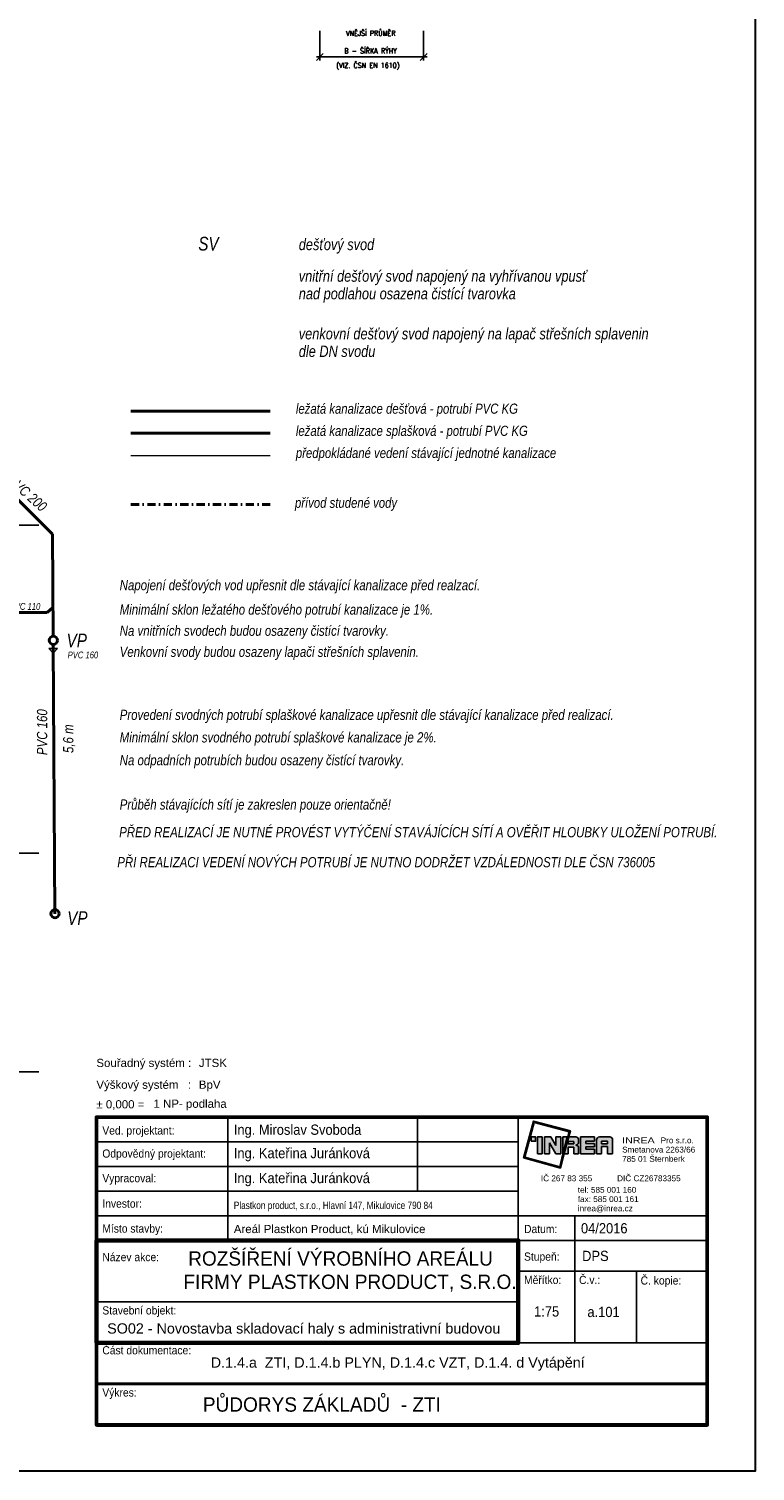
# Model space of a CAD drawing. Header units: millimetres. Extents: x 6435372 to 7248404, y 1559872 to 1886246.
# Tile 172 of 208: x 6912847 to 6926134, y 1818265 to 1844642. Entities that reach past the tile are written whole.
import ezdxf
from ezdxf.enums import TextEntityAlignment as Align

# ---------------------------------------------------------------- set-up
doc = ezdxf.new("R2010")
doc.units = ezdxf.units.MM
doc.linetypes.add('ČERCHOVANÁ', pattern=[1, 0.5, -0.25, 0, -0.25])
for name, color, linetype in [('IN_RAZITKO', 7, 'Continuous'), ('KOTY', 7, 'Continuous'), ('matrice základy', 193, 'Continuous'), ('ZTI_KAN-POPIS', 7, 'Continuous'), ('ZTI_KAN_popis', 7, 'Continuous'), ('ZTI_POPIS', 7, 'Continuous')]:
    doc.layers.add(name, color=color, linetype=linetype)
for name, color, linetype, lineweight in [('OstKanDest', 32, '626B', 13), ('UT_potrubí', 10, 'Continuous', 30), ('ZTI-DEŠŤOVÁ-KANALIZACE', 210, 'KANALIZACE', 40), ('ZTI-SVODY', 31, 'KANALIZACE', 40), ('ZTI-VODA STUDENÁ', 170, 'ČERCHOVANÁ', 35)]:
    doc.layers.add(name, color=color, linetype=linetype, lineweight=lineweight)
doc.styles.add('ari-rom-uni', font='arial.ttf')
doc.styles.add('ARIAL', font='arial.ttf')
doc.styles.add('INDRA', font='ariali.ttf')
doc.styles.add('KOTY', font='romans.shx', dxfattribs={"width": 0.85, "height": 50})
doc.styles.get("Standard").update_dxf_attribs({"font": 'romans.shx'})
doc.linetypes.add('626B', pattern='A,5,-2,5,-5.5,[150,stn.shx,S=0.1,R=0,X=0,Y=0],-5.5,5,-2', length=30)
doc.linetypes.add('KANALIZACE', pattern='A,30,-3.5,["C",Standard,S=2.54,R=0,X=-3.81,Y=-1.27],-0.001', length=33.501)

# ---------------------------------------------------------------- blocks, each defined once
blk = doc.blocks.new('INREA RAZÍTKO')
at = {"layer": 'IN_RAZITKO'}
blk.add_hatch(color=256, dxfattribs=at).paths.add_polyline_path([(-3.869, 7.655), (-3.904, 7.527), (-3.878, 7.527), (-3.839, 7.673), (-4.74, 7.912), (-4.978, 7.018), (-4.08, 6.768), (-3.993, 7.115), (-4.019, 7.115), (-4.098, 6.799), (-4.947, 7.035), (-4.722, 7.882)])
h = blk.add_hatch(color=256, dxfattribs=at)
h.paths.add_polyline_path([(-4.687, 7.527), (-4.792, 7.527), (-4.792, 7.423), (-4.687, 7.423)])
h.paths.add_polyline_path([(-4.527, 7.526), (-4.642, 7.526), (-4.642, 7.115), (-4.527, 7.115)])
h.paths.add_polyline_path([(-4.317, 7.527), (-4.468, 7.527), (-4.468, 7.115), (-4.349, 7.115), (-4.349, 7.381), (-4.189, 7.115), (-4.07, 7.115), (-4.07, 7.527), (-4.189, 7.527), (-4.189, 7.315)])
h.paths.add_polyline_path([(-3.913, 7.527), (-4.023, 7.527), (-4.023, 7.115)])
h.paths.add_polyline_path([(-3.708, 7.527), (-3.877, 7.527), (-3.987, 7.115), (-3.894, 7.115), (-3.894, 7.277), (-3.757, 7.277), (-3.757, 7.115), (-3.638, 7.115), (-3.638, 7.257, 0.414214), (-3.708, 7.327, 0.414214), (-3.638, 7.397), (-3.638, 7.457, 0.414214)])
h.paths.add_polyline_path([(-3.757, 7.419), (-3.757, 7.362), (-3.894, 7.362), (-3.894, 7.419)], flags=16)
h.paths.add_polyline_path([(-3.253, 7.527), (-3.588, 7.527), (-3.588, 7.115), (-3.253, 7.115), (-3.253, 7.225), (-3.465, 7.225), (-3.465, 7.287), (-3.253, 7.287), (-3.253, 7.366), (-3.465, 7.366), (-3.465, 7.421), (-3.253, 7.421)])
h.paths.add_polyline_path([(-2.877, 7.527), (-3.131, 7.527, 0.414214), (-3.201, 7.457), (-3.201, 7.115), (-3.081, 7.115), (-3.081, 7.293), (-2.931, 7.293), (-2.931, 7.115), (-2.807, 7.115), (-2.807, 7.457, 0.414214)])
h.paths.add_polyline_path([(-2.931, 7.421), (-2.931, 7.362), (-3.081, 7.362), (-3.081, 7.421)], flags=16)
at = {"layer": 'IN_RAZITKO', "color": 7}
for p, q in [((-12.195, 8.005), (-12.195, 5.005)), ((-7.564, 8.005), (-7.564, 6.205)), ((-5.108, 2.651), (-5.108, 8.005)), ((-15.395, 7.405), (-5.108, 7.405)), ((-15.395, 6.805), (-5.108, 6.805)), ((-15.395, 6.205), (-5.108, 6.205)), ((-15.395, 5.605), (-5.108, 5.605)), ((-5.108, 5.605), (-0.505, 5.605)), ((-3.727, 5.605), (-3.727, 2.505)), ((-5.108, 5.005), (-0.505, 5.005)), ((-5.108, 4.255), (-0.505, 4.255)), ((-2.225, 4.258), (-2.225, 2.505)), ((-15.395, 3.505), (-5.108, 3.505))]:
    blk.add_line(p, q, dxfattribs=at)
at = {"layer": 'IN_RAZITKO'}
for p, q in [((-4.468, 7.527), (-4.317, 7.527)), ((-4.468, 7.527), (-4.468, 7.115)), ((-4.317, 7.527), (-4.189, 7.315)), ((-4.189, 7.315), (-4.189, 7.527)), ((-4.189, 7.527), (-4.07, 7.527)), ((-4.07, 7.115), (-4.07, 7.527)), ((-4.023, 7.115), (-4.023, 7.527)), ((-3.913, 7.527), (-4.023, 7.115)), ((-4.023, 7.527), (-3.913, 7.527)), ((-3.877, 7.527), (-3.987, 7.115)), ((-3.878, 7.527), (-3.904, 7.527)), ((-3.894, 7.362), (-3.894, 7.419)), ((-3.757, 7.419), (-3.894, 7.419)), ((-3.877, 7.527), (-3.708, 7.527)), ((-3.757, 7.362), (-3.757, 7.419)), ((-3.638, 7.397), (-3.638, 7.457)), ((-3.588, 7.527), (-3.588, 7.115)), ((-3.588, 7.527), (-3.253, 7.527)), ((-3.253, 7.421), (-3.465, 7.421)), ((-3.465, 7.421), (-3.465, 7.366)), ((-3.253, 7.527), (-3.253, 7.421)), ((-3.253, 7.421), (-3.253, 7.527)), ((-3.201, 7.115), (-3.201, 7.457)), ((-3.131, 7.527), (-2.877, 7.527)), ((-2.931, 7.421), (-3.081, 7.421)), ((-3.081, 7.421), (-3.081, 7.362)), ((-2.931, 7.362), (-2.931, 7.421)), ((-2.807, 7.115), (-2.807, 7.457)), ((-4.468, 7.115), (-4.349, 7.115)), ((-4.349, 7.115), (-4.349, 7.381)), ((-4.349, 7.381), (-4.189, 7.115)), ((-4.189, 7.115), (-4.07, 7.115)), ((-3.993, 7.115), (-4.019, 7.115)), ((-3.987, 7.115), (-3.894, 7.115)), ((-3.757, 7.362), (-3.894, 7.362)), ((-3.894, 7.115), (-3.894, 7.277)), ((-3.894, 7.277), (-3.757, 7.277)), ((-3.757, 7.277), (-3.757, 7.115)), ((-3.757, 7.115), (-3.638, 7.115)), ((-3.638, 7.257), (-3.638, 7.115)), ((-3.588, 7.115), (-3.253, 7.115)), ((-3.253, 7.366), (-3.465, 7.366)), ((-3.253, 7.287), (-3.465, 7.287)), ((-3.465, 7.287), (-3.465, 7.225)), ((-3.465, 7.225), (-3.253, 7.225)), ((-3.253, 7.366), (-3.253, 7.287)), ((-3.253, 7.225), (-3.253, 7.115)), ((-3.201, 7.115), (-3.081, 7.115)), ((-3.081, 7.362), (-2.931, 7.362)), ((-2.931, 7.293), (-3.081, 7.293)), ((-3.081, 7.293), (-3.081, 7.115)), ((-2.931, 7.115), (-2.931, 7.293)), ((-2.931, 7.115), (-2.807, 7.115)), ((-5.108, 2.505), (-0.505, 2.505))]:
    blk.add_line(p, q, dxfattribs=at)
at = {"layer": 'IN_RAZITKO', "lineweight": 50}
for points in [[(-15.4, 0.5), (-0.5, 0.5), (-0.5, 8.01), (-15.4, 8.01)], [(-15.395, 0.505), (-0.505, 0.505), (-0.505, 8.005), (-15.395, 8.005)]]:
    blk.add_lwpolyline(points, close=True, dxfattribs=at)
at = {"layer": 'IN_RAZITKO'}
for points in [[(-3.878, 7.527), (-3.839, 7.673), (-4.74, 7.912), (-4.978, 7.018), (-4.08, 6.768), (-3.993, 7.115)], [(-3.904, 7.527), (-3.869, 7.655), (-4.722, 7.882), (-4.947, 7.035), (-4.098, 6.799), (-4.019, 7.115)]]:
    blk.add_lwpolyline(points, dxfattribs=at)
for points in [[(-4.792, 7.423), (-4.687, 7.423), (-4.687, 7.527), (-4.792, 7.527)], [(-4.642, 7.115), (-4.527, 7.115), (-4.527, 7.526), (-4.642, 7.526)]]:
    blk.add_lwpolyline(points, close=True, dxfattribs=at)
at = {"layer": 'IN_RAZITKO', "lineweight": 60}
blk.add_lwpolyline([(-15.395, 2.505), (-5.108, 2.505), (-5.108, 5.005), (-15.395, 5.005)], close=True, dxfattribs=at)
at = {"layer": 'IN_RAZITKO', "const_width": 0.075}
blk.add_lwpolyline([(-15.395, 0.505), (-0.505, 0.505), (-0.505, 1.505), (-15.395, 1.505)], close=True, dxfattribs=at)
at = {"layer": 'IN_RAZITKO'}
for centre, start, end in [((-3.708, 7.457), 0, 90), ((-3.708, 7.397), 270, 360), ((-3.131, 7.457), 90, 180), ((-2.877, 7.457), 0, 90), ((-3.708, 7.257), 360, 90)]:
    blk.add_arc(centre, 0.07, start, end, dxfattribs=at)
at = {"layer": 'IN_RAZITKO', "style": 'ARIAL'}
for s, p in [('Souřadný systém :', (-15.4, 9.432)), ('Výškový systém   :', (-15.4, 8.901)), ('± 0,000 =', (-15.4, 8.423))]:
    blk.add_text(s, height=0.2, dxfattribs=at).set_placement(p, align=Align.TOP_LEFT)
at = {"layer": 'IN_RAZITKO', "color": 3, "style": 'ARIAL'}
for s, p in [('JTSK', (-12.9, 9.432)), ('BpV', (-12.9, 8.901))]:
    blk.add_text(s, height=0.2, dxfattribs=at).set_placement(p, align=Align.TOP_LEFT)
at = {"layer": 'IN_RAZITKO', "color": 7, "style": 'ari-rom-uni', "width": 0.9}
for s, p in [('Ved. projektant:', (-15.255, 7.584)), ('Odpovědný projektant:', (-15.255, 7.022)), ('Vypracoval:', (-15.255, 6.422)), ('Investor:', (-15.255, 5.801)), ('Místo stavby:', (-15.255, 5.193)), ('Datum:', (-4.968, 5.182)), ('Název akce:', (-15.255, 4.497)), ('Stupeň:', (-4.968, 4.509)), ('Měřítko:', (-4.968, 3.94)), ('Č.v.:', (-3.627, 3.94)), ('Č. kopie:', (-2.125, 3.927)), ('Stavební objekt:', (-15.255, 3.197)), ('Část dokumentace:', (-15.255, 2.225)), ('Výkres:', (-15.255, 1.196))]:
    blk.add_text(s, height=0.2, dxfattribs=at).set_placement(p)
at = {"layer": 'IN_RAZITKO', "style": 'ari-rom-uni', "width": 1.3}
blk.add_text('INREA', height=0.1425, dxfattribs=at).set_placement((-2.575, 7.331), align=Align.BOTTOM_LEFT)
at = {"layer": 'IN_RAZITKO', "style": 'ari-rom-uni'}
for s, p in [('                 Pro s.r.o.', (-2.575, 7.329)), ('Smetanova 2263/66', (-2.575, 7.103)), ('785 01 Šternberk', (-2.575, 6.877)), ('IČ 267 83 355           DIČ CZ26783355', (-4.556, 6.404)), ('tel: 585 001 160', (-3.657, 6.122)), ('fax: 585 001 161', (-3.657, 5.896)), ('inrea@inrea.cz', (-3.657, 5.67))]:
    blk.add_text(s, height=0.1425, dxfattribs=at).set_placement(p, align=Align.BOTTOM_LEFT)
at = {"layer": 'IN_RAZITKO', "color": 3, "style": 'ARIAL'}
blk.add_attdef('NULA', (-14.012, 8.227), '', height=0.2, dxfattribs=at)
at = {"layer": 'IN_RAZITKO', "style": 'ari-rom-uni', "width": 0.9, "flags": 12}
for tag, p, height in [('VEDOUCÍ-PROJEKTANT', (-12.053, 7.553), 0.25), ('ODPOVĚDNÝ-PROJEKTANT', (-12.053, 6.964), 0.25), ('VYPRACOVAL', (-12.053, 6.363), 0.25), ('INVESTOR', (-12.053, 5.774), 0.2), ('MÍSTO', (-12.053, 5.149), 0.25), ('DATUM', (-3.585, 5.185), 0.25), ('STUPEŇ', (-3.556, 4.468), 0.25)]:
    blk.add_attdef(tag, p, '', height=height, dxfattribs=at)
at = {"layer": 'IN_RAZITKO', "style": 'ari-rom-uni', "flags": 12}
for tag, height, width, p in [('NÁZEV-1', 0.35, 0.95, (-10.252, 4.438)), ('NÁZEV-2', 0.35, 0.95, (-10.252, 3.876)), ('MĚŘ', 0.25, 0.9, (-4.422, 3.031)), ('ČV', 0.25, 0.9, (-3.034, 3.031)), ('VÝKRES', 0.35, 0.95, (-10.299, 0.801))]:
    blk.add_attdef(tag, text='', height=height, dxfattribs=dict(at, width=width)).set_placement(p, align=Align.CENTER)
at = {"layer": 'IN_RAZITKO', "style": 'ari-rom-uni'}
for tag, p in [('OBJEKT', (-11.248, 2.85)), ('DOKUMENTACE', (-11.26, 1.842))]:
    blk.add_attdef(tag, p, '', height=0.25, dxfattribs=at)

msp = doc.modelspace()

# ---------------------------------------------------------------- linework, layer by layer
at = {"layer": 'KOTY'}
for p, q in [((6918170.7, 1844606.5), (6918170.7, 1844065.2)), ((6920069.1, 1844606.5), (6920069.1, 1844065.2)), ((6918234, 1844191.7), (6918107.4, 1844065.2)), ((6918107.4, 1844128.4), (6920132.4, 1844128.4)), ((6920005.8, 1844065.2), (6920132.4, 1844191.7))]:
    msp.add_line(p, q, dxfattribs=at)
at = {"layer": 'matrice základy'}
for p, q in [((6866299.4, 1835566.8), (6913028.8, 1835566.8)), ((6891855.2, 1829566.8), (6913028.8, 1829566.8)), ((6891855.2, 1825566.8), (6913028.8, 1825566.8))]:
    msp.add_line(p, q, dxfattribs=at)
at = {"layer": 'OstKanDest', "ltscale": 25}
msp.add_line((6914714.3, 1836841.1), (6917259.6, 1836841.1), dxfattribs=at)
at = {"layer": 'UT_potrubí', "ltscale": 400}
msp.add_lwpolyline([(6863134.3, 1862814.9), (6926134.3, 1862814.9), (6926134.3, 1818264.9), (6863134.3, 1818264.9)], close=True, dxfattribs=at)
at = {"layer": 'ZTI-DEŠŤOVÁ-KANALIZACE', "ltscale": 50}
for p, q in [((6908533.5, 1840142.7), (6913277.4, 1835398.9)), ((6913277.4, 1835398.9), (6913290.1, 1833534.7)), ((6913291.1, 1833384.9), (6913324.7, 1828459.9))]:
    msp.add_line(p, q, dxfattribs=at)
at = {"layer": 'ZTI-DEŠŤOVÁ-KANALIZACE', "linetype": 'KANALIZACE', "ltscale": 50}
msp.add_line((6914714.3, 1837651.1), (6917259.6, 1837651.1), dxfattribs=at)
at = {"layer": 'ZTI-DEŠŤOVÁ-KANALIZACE', "ltscale": 400}
for p, q in [((6913184.8, 1833966.8), (6913286.5, 1834057.1)), ((6912388.8, 1833966.8), (6913184.8, 1833966.8))]:
    msp.add_line(p, q, dxfattribs=at)
at = {"layer": 'ZTI-DEŠŤOVÁ-KANALIZACE', "ltscale": 50}
for centre in [(6913294.3, 1833459.9), (6913324.7, 1828459.9)]:
    msp.add_circle(centre, 75, dxfattribs=at)
at = {"layer": 'ZTI-SVODY', "ltscale": 50}
msp.add_line((6914714.3, 1837246.1), (6917259.6, 1837246.1), dxfattribs=at)
at = {"layer": 'ZTI-VODA STUDENÁ', "color": 140, "lineweight": 40, "ltscale": 300}
msp.add_line((6914714.3, 1835946.2), (6917259.6, 1835946.2), dxfattribs=at)
at = {"layer": 'ZTI_KAN-POPIS', "ltscale": 400}
for p, q in [((6913211.2, 1833311.5), (6913292.2, 1833311.5)), ((6913211.2, 1833311.5), (6913292.2, 1833221.6)), ((6913373.2, 1833311.5), (6913292.2, 1833311.5)), ((6913373.2, 1833311.5), (6913292.2, 1833221.6))]:
    msp.add_line(p, q, dxfattribs=at)

# ---------------------------------------------------------------- block references
ref = msp.add_blockref('INREA RAZÍTKO', (6925632.3, 1818732.2), dxfattribs=dict(xscale=750, yscale=750, zscale=750))
ref.add_attrib('VEDOUCÍ-PROJEKTANT', 'Ing. Miroslav Svoboda', (6916596.5, 1824416.2), dxfattribs={"layer": 'IN_RAZITKO', "height": 187.5, "style": 'ari-rom-uni', "width": 0.9})
ref.add_attrib('ODPOVĚDNÝ-PROJEKTANT', 'Ing. Kateřina Juránková', (6916596.5, 1823987.4), dxfattribs={"layer": 'IN_RAZITKO', "height": 187.5, "style": 'ari-rom-uni', "width": 0.9})
ref.add_attrib('VYPRACOVAL', 'Ing. Kateřina Juránková', (6916596.5, 1823532.1), dxfattribs={"layer": 'IN_RAZITKO', "height": 187.5, "style": 'ari-rom-uni', "width": 0.9})
ref.add_attrib('INVESTOR', 'Plastkon product, s.r.o., Hlavní 147, Mikulovice 790 84', (6916596.5, 1823058.5), dxfattribs={"layer": 'IN_RAZITKO', "height": 135, "style": 'ari-rom-uni', "width": 0.8})
ref.add_attrib('MÍSTO', 'Areál Plastkon Product, kú Mikulovice', (6916596.5, 1822618.5), dxfattribs={"layer": 'IN_RAZITKO', "height": 150, "style": 'ari-rom-uni'})
ref.add_attrib('NÁZEV-1', 'ROZŠÍŘENÍ VÝROBNÍHO AREÁLU ', dxfattribs={"layer": 'IN_RAZITKO', "height": 262.5, "style": 'ari-rom-uni', "width": 0.95}).set_placement((6918597.2, 1822022.8), align=Align.CENTER)
ref.add_attrib('NÁZEV-2', 'FIRMY PLASTKON PRODUCT, S.R.O.', dxfattribs={"layer": 'IN_RAZITKO', "height": 262.5, "style": 'ari-rom-uni', "width": 0.95}).set_placement((6918722.3, 1821596.4), align=Align.CENTER)
ref.add_attrib('VÝKRES', '                                   PŮDORYS ZÁKLADŮ  - ZTI', dxfattribs={"layer": 'IN_RAZITKO', "height": 262.5, "style": 'ari-rom-uni', "width": 0.95}).set_placement((6916513.8, 1819352.1), align=Align.CENTER)
ref.add_attrib('DATUM', '04/2016', (6922947.5, 1822613.2), dxfattribs={"layer": 'IN_RAZITKO', "height": 187.5, "style": 'ari-rom-uni', "width": 0.9})
ref.add_attrib('DOKUMENTACE', 'D.1.4.a  ZTI, D.1.4.b PLYN, D.1.4.c VZT, D.1.4. d Vytápění', (6916174.4, 1820157.9), dxfattribs={"layer": 'IN_RAZITKO', "height": 187.5, "style": 'ari-rom-uni'})
ref.add_attrib('MĚŘ', '1:75', dxfattribs={"layer": 'IN_RAZITKO', "height": 187.5, "style": 'ari-rom-uni', "width": 0.9}).set_placement((6922319.6, 1821091.8), align=Align.CENTER)
ref.add_attrib('ČV', 'a.101', dxfattribs={"layer": 'IN_RAZITKO', "height": 187.5, "style": 'ari-rom-uni', "width": 0.9}).set_placement((6923360.7, 1821082.9), align=Align.CENTER)
ref.add_attrib('STUPEŇ', 'DPS', (6922969.3, 1822107.4), dxfattribs={"layer": 'IN_RAZITKO', "height": 187.5, "style": 'ari-rom-uni', "width": 0.9})
ref.add_attrib('OBJEKT', 'SO02 - Novostavba skladovací haly s administrativní budovou', (6914280.2, 1820781.3), dxfattribs={"layer": 'IN_RAZITKO', "height": 187.5, "style": 'ari-rom-uni'})
ref.add_attrib('NULA', '1 NP- podlaha', (6915127.1, 1824909.8), dxfattribs={"layer": 'IN_RAZITKO', "color": 3, "height": 150, "style": 'ARIAL'})

# ---------------------------------------------------------------- texts
at = {"layer": 'KOTY', "style": 'KOTY', "width": 0.9}
for s, p in [('VNĚJŠÍ PRŮMĚR', (6918649.5, 1844513.8)), ('B - ŠÍŘKA RÝHY', (6918616.9, 1844191.6)), ('(VIZ. ČSN EN 1610)', (6918470.7, 1843926.8))]:
    msp.add_text(s, height=94.922, dxfattribs=at).set_placement(p)
at = {"layer": 'ZTI-DEŠŤOVÁ-KANALIZACE', "ltscale": 400, "style": 'INDRA', "width": 0.8}
for s, p in [('SV', (6915946.4, 1840588.1)), ('VP', (6913537.1, 1833332.4)), ('VP', (6913548.6, 1828255.4))]:
    msp.add_text(s, height=250, dxfattribs=at).set_placement(p)
at = {"layer": 'ZTI_KAN-POPIS', "ltscale": 400, "style": 'INDRA', "width": 0.8}
for s, p in [('Napojení dešťových vod upřesnit dle stávající kanalizace před realzací.', (6914508.7, 1834375.7)), ('Minimální sklon ležatého dešťového potrubí kanalizace je 1%%%. ', (6914508.7, 1833928.6)), ('Na vnitřních svodech budou osazeny čistící tvarovky.', (6914508.7, 1833541.7)), ('Venkovní svody budou osazeny lapači střešních splavenin.', (6914508.7, 1833156.4)), ('Provedení svodných potrubí splaškové kanalizace upřesnit dle stávající kanalizace před realizací.', (6914508.7, 1832002.8)), ('Minimální sklon svodného potrubí splaškové kanalizace je 2%%%. ', (6914508.7, 1831591.4)), ('Na odpadních potrubích budou osazeny čistící tvarovky.', (6914508.7, 1831173.9)), ('Průběh stávajících sítí je zakreslen pouze orientačně!', (6914508.7, 1830362.8)), ('PŘED REALIZACÍ JE NUTNÉ PROVÉST VYTÝČENÍ STAVÁJÍCÍCH SÍTÍ A OVĚŘIT HLOUBKY ULOŽENÍ POTRUBÍ.', (6914499.1, 1829857.2, 184.1)), ('PŘI REALIZACI VEDENÍ NOVÝCH POTRUBÍ JE NUTNO DODRŽET VZDÁLEDNOSTI DLE ČSN 736005 ', (6914464.9, 1829308.3, 4755.5))]:
    msp.add_text(s, height=187.5, dxfattribs=at).set_placement(p)
for s, p in [('PVC 160', (6913182.3, 1831360.6)), ('5,6 m', (6913661.6, 1831397.7))]:
    msp.add_text(s, height=187.5, rotation=90, dxfattribs=at).set_placement(p)
at = {"layer": 'ZTI_KAN_popis', "ltscale": 400, "style": 'INDRA', "width": 0.8}
msp.add_text('PVC 200', height=187.5, rotation=318.64502, dxfattribs=at).set_placement((6912444.3, 1836354.5))
at = {"layer": 'ZTI_POPIS', "linetype": 'Continuous', "style": 'INDRA', "width": 0.8}
for s, height, p in [('dešťový svod ', 208.828, (6917785.3, 1840595)), ('vnitřní dešťový svod napojený na vyhřívanou vpusť', 208.828, (6917785.3, 1840017)), ('nad podlahou osazena čistící tvarovka', 208.828, (6917785.3, 1839695.6)), ('venkovní dešťový svod napojený na lapač střešních splavenin', 208.828, (6917785.3, 1838962.7)), ('dle DN svodu', 208.828, (6917785.3, 1838641.3)), ('ležatá kanalizace dešťová - potrubí PVC KG', 185.625, (6917732.2, 1837603.1)), ('ležatá kanalizace splašková - potrubí PVC KG', 185.625, (6917732.2, 1837198.1)), ('předpokládané vedení stávající jednotné kanalizace', 185.625, (6917732.2, 1836793.1)), ('přívod studené vody ', 185.625, (6917715, 1835882.6)), ('PVC 110', 125, (6912497.2, 1834016.8)), ('PVC 160', 125, (6913556.6, 1833129.3))]:
    msp.add_text(s, height=height, dxfattribs=at).set_placement(p)

doc.saveas('drawing.dxf')
